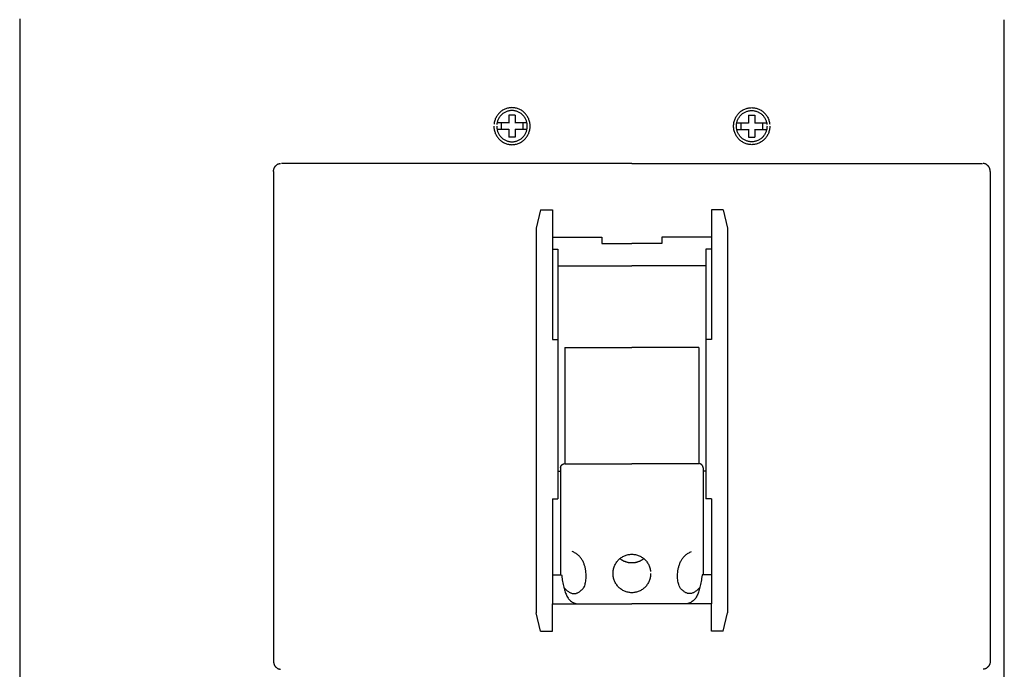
# Model space of a CAD drawing. Header units: centimetres. Extents: x -4250 to -484, y 169 to 6592.
# Tile 123 of 178: x -1181 to -1162, y 4556 to 4568. Entities that reach past the tile are written whole.
import ezdxf

# ---------------------------------------------------------------- set-up
doc = ezdxf.new("R2010")
doc.units = ezdxf.units.CM
doc.layers.add('1', color=7, linetype='Continuous')

# ---------------------------------------------------------------- blocks, each defined once
blk = doc.blocks.new('265957_199770274')
at = {"color": 254}
for p, q in [((0.001, 21.303), (0, 21.288)), ((0, 21.288), (0, 0)), ((18.5, 0), (18.5, 21.288))]:
    blk.add_line(p, q, dxfattribs=at)
at = {"color": 0}
for p, q in [((9.19, 19.495), (9.19, 19.347)), ((9.31, 19.495), (9.19, 19.495)), ((9.31, 19.495), (9.31, 19.347)), ((13.694, 19.495), (13.694, 19.347)), ((13.694, 19.495), (13.814, 19.495)), ((13.814, 19.495), (13.814, 19.347)), ((9.19, 19.349), (8.969, 19.349)), ((9.047, 19.349), (9.047, 19.226)), ((9.531, 19.349), (9.31, 19.349)), ((9.453, 19.349), (9.453, 19.226)), ((13.473, 19.349), (13.694, 19.349)), ((13.551, 19.349), (13.551, 19.226)), ((13.814, 19.349), (14.035, 19.349)), ((13.957, 19.349), (13.957, 19.226)), ((9.19, 19.226), (8.969, 19.226)), ((9.19, 19.229), (9.19, 19.08)), ((9.31, 19.08), (9.19, 19.08)), ((9.31, 19.229), (9.31, 19.08)), ((9.526, 19.226), (9.31, 19.226)), ((13.478, 19.226), (13.694, 19.226)), ((13.694, 19.229), (13.694, 19.08)), ((13.694, 19.08), (13.814, 19.08)), ((13.814, 19.229), (13.814, 19.08)), ((13.814, 19.226), (14.035, 19.226)), ((11.502, 18.588), (4.916, 18.588)), ((11.502, 18.588), (18.088, 18.588)), ((4.77, 18.439), (4.77, 9.234)), ((18.234, 18.439), (18.234, 9.234)), ((9.784, 17.713), (9.703, 17.37)), ((9.784, 17.713), (10.009, 17.713)), ((10.009, 17.713), (10.009, 17.202)), ((12.996, 17.713), (12.996, 17.202)), ((13.219, 17.713), (12.996, 17.713)), ((13.219, 17.713), (13.301, 17.37)), ((9.703, 17.37), (9.703, 10.144)), ((13.301, 17.37), (13.301, 10.144)), ((10.009, 17.202), (10.009, 16.979)), ((10.009, 17.202), (10.939, 17.202)), ((10.939, 17.202), (10.939, 17.085)), ((10.939, 17.085), (11.502, 17.085)), ((12.065, 17.085), (11.502, 17.085)), ((12.065, 17.202), (12.065, 17.085)), ((12.996, 17.202), (12.065, 17.202)), ((12.996, 17.202), (12.996, 16.979)), ((10.009, 16.979), (10.009, 15.281)), ((10.009, 16.979), (10.112, 16.979)), ((10.112, 16.979), (10.112, 12.285)), ((12.892, 16.979), (12.892, 12.285)), ((12.996, 16.979), (12.892, 16.979)), ((12.996, 16.979), (12.996, 15.281)), ((10.112, 16.662), (11.502, 16.662)), ((12.892, 16.662), (11.502, 16.662)), ((10.009, 15.281), (10.112, 15.281)), ((12.996, 15.281), (12.892, 15.281)), ((10.241, 15.131), (10.241, 12.946)), ((10.241, 15.131), (11.502, 15.131)), ((12.763, 15.131), (11.502, 15.131)), ((12.763, 15.131), (12.763, 12.946)), ((10.112, 12.805), (10.163, 12.805)), ((10.163, 12.866), (10.163, 10.858)), ((10.241, 12.946), (11.502, 12.946)), ((12.763, 12.946), (11.502, 12.946)), ((12.841, 12.866), (12.841, 10.858)), ((12.892, 12.805), (12.841, 12.805)), ((10.009, 12.285), (10.009, 10.311)), ((10.009, 12.285), (10.112, 12.285)), ((12.996, 12.285), (12.892, 12.285)), ((12.996, 12.285), (12.996, 10.311)), ((10.009, 10.858), (10.181, 10.858)), ((12.996, 10.858), (12.823, 10.858)), ((10.009, 9.8), (10.009, 10.311)), ((10.009, 10.311), (11.502, 10.311)), ((12.996, 10.311), (11.502, 10.311)), ((12.996, 9.8), (12.996, 10.311)), ((9.784, 9.8), (9.703, 10.144)), ((13.219, 9.8), (13.301, 10.144)), ((9.784, 9.8), (10.009, 9.8)), ((13.219, 9.8), (12.996, 9.8))]:
    blk.add_line(p, q, dxfattribs=at)
for points, knots in [([(8.91, 19.288), (8.91, 19.276), (8.911, 19.252), (8.916, 19.218), (8.925, 19.184), (8.936, 19.152), (8.951, 19.122), (8.968, 19.093), (8.987, 19.066), (9.009, 19.041), (9.034, 19.019), (9.06, 18.999), (9.088, 18.982), (9.118, 18.967), (9.149, 18.955), (9.182, 18.946), (9.215, 18.941), (9.25, 18.939), (9.285, 18.941), (9.318, 18.946), (9.351, 18.955), (9.383, 18.967), (9.412, 18.982), (9.44, 18.999), (9.467, 19.019), (9.491, 19.041), (9.513, 19.066), (9.532, 19.093), (9.549, 19.122), (9.564, 19.152), (9.575, 19.184), (9.584, 19.218), (9.589, 19.252), (9.59, 19.288), (9.589, 19.323), (9.584, 19.358), (9.575, 19.391), (9.564, 19.423), (9.549, 19.454), (9.532, 19.482), (9.513, 19.509), (9.491, 19.534), (9.467, 19.557), (9.44, 19.577), (9.412, 19.594), (9.382, 19.609), (9.351, 19.621), (9.318, 19.629), (9.285, 19.634), (9.25, 19.636), (9.215, 19.634), (9.182, 19.629), (9.149, 19.62), (9.118, 19.609), (9.088, 19.594), (9.06, 19.577), (9.033, 19.556), (9.009, 19.534), (8.987, 19.509), (8.968, 19.482), (8.951, 19.454), (8.936, 19.423), (8.925, 19.391), (8.916, 19.358), (8.913, 19.335), (8.912, 19.323)], [0, 0, 0, 0, 0.0031262, 0.006197, 0.0092183, 0.0122149, 0.0151854, 0.0181374, 0.0210791, 0.0240143, 0.0269494, 0.0298912, 0.0328431, 0.0358136, 0.0388103, 0.0418354, 0.0449061, 0.0480324, 0.0511743, 0.0542451, 0.0572778, 0.0602671, 0.0632411, 0.0661931, 0.069138, 0.0720644, 0.0750074, 0.0779468, 0.0808988, 0.0838642, 0.0868635, 0.0898828, 0.0929536, 0.0960794, 0.099221, 0.1022918, 0.1053225, 0.1083145, 0.1112834, 0.1142354, 0.1171779, 0.1201181, 0.1230524, 0.1259973, 0.1289513, 0.1319203, 0.1349122, 0.137943, 0.1410138, 0.1441553, 0.1472811, 0.1503519, 0.1533751, 0.1563744, 0.1593398, 0.1622938, 0.1652355, 0.1681786, 0.1711108, 0.1740557, 0.1770077, 0.1799817, 0.182971, 0.1860037, 0.1890745, 0.1890745, 0.1890745, 0.1890745]), ([(14.094, 19.288), (14.094, 19.276), (14.093, 19.252), (14.088, 19.218), (14.079, 19.184), (14.068, 19.152), (14.054, 19.122), (14.036, 19.093), (14.017, 19.066), (13.995, 19.041), (13.971, 19.019), (13.944, 18.999), (13.916, 18.982), (13.887, 18.967), (13.855, 18.955), (13.822, 18.946), (13.789, 18.941), (13.754, 18.939), (13.719, 18.941), (13.685, 18.946), (13.653, 18.955), (13.621, 18.967), (13.592, 18.982), (13.564, 18.999), (13.538, 19.019), (13.513, 19.041), (13.491, 19.066), (13.472, 19.093), (13.455, 19.122), (13.44, 19.152), (13.429, 19.184), (13.42, 19.218), (13.415, 19.252), (13.413, 19.288), (13.415, 19.323), (13.42, 19.358), (13.429, 19.391), (13.44, 19.423), (13.455, 19.454), (13.472, 19.482), (13.491, 19.509), (13.513, 19.534), (13.537, 19.556), (13.564, 19.577), (13.592, 19.594), (13.622, 19.609), (13.653, 19.62), (13.686, 19.629), (13.719, 19.634), (13.754, 19.636), (13.789, 19.634), (13.822, 19.629), (13.855, 19.621), (13.886, 19.609), (13.916, 19.594), (13.944, 19.577), (13.971, 19.557), (13.995, 19.534), (14.017, 19.509), (14.036, 19.482), (14.054, 19.454), (14.068, 19.423), (14.079, 19.391), (14.088, 19.358), (14.091, 19.335), (14.092, 19.323)], [0, 0, 0, 0, 0.0031258, 0.0061966, 0.0092159, 0.0122153, 0.0151807, 0.0181326, 0.021072, 0.0240151, 0.0269444, 0.0298893, 0.0328412, 0.0358153, 0.0388045, 0.0418373, 0.0449158, 0.0480578, 0.051184, 0.0542548, 0.0572799, 0.0602765, 0.0632399, 0.0661919, 0.0691336, 0.0720688, 0.0750039, 0.0779456, 0.0808956, 0.0838661, 0.0868614, 0.0898827, 0.0929534, 0.0960797, 0.0992216, 0.1022924, 0.1053251, 0.108313, 0.111287, 0.114237, 0.1171819, 0.1201141, 0.1230572, 0.1259989, 0.1289529, 0.1319112, 0.1349105, 0.1379337, 0.1410045, 0.1441303, 0.1472718, 0.1503504, 0.1533812, 0.1563731, 0.1593421, 0.1622961, 0.165241, 0.1681782, 0.1711184, 0.1740609, 0.1770129, 0.1799818, 0.1829738, 0.1860045, 0.1890753, 0.1890753, 0.1890753, 0.1890753]), ([(8.962, 19.288), (8.963, 19.278), (8.963, 19.258), (8.968, 19.228), (8.975, 19.2), (8.984, 19.173), (8.997, 19.147), (9.011, 19.123), (9.028, 19.1), (9.046, 19.079), (9.067, 19.06), (9.089, 19.043), (9.113, 19.029), (9.138, 19.016), (9.164, 19.006), (9.192, 18.999), (9.221, 18.994), (9.25, 18.993), (9.279, 18.994), (9.308, 18.999), (9.336, 19.006), (9.362, 19.016), (9.387, 19.029), (9.411, 19.043), (9.433, 19.06), (9.454, 19.079), (9.472, 19.1), (9.489, 19.123), (9.503, 19.147), (9.516, 19.173), (9.525, 19.2), (9.532, 19.228), (9.537, 19.258), (9.538, 19.288), (9.537, 19.318), (9.532, 19.347), (9.525, 19.375), (9.516, 19.402), (9.504, 19.428), (9.489, 19.452), (9.472, 19.475), (9.454, 19.496), (9.433, 19.515), (9.411, 19.532), (9.387, 19.547), (9.362, 19.559), (9.336, 19.569), (9.308, 19.576), (9.279, 19.581), (9.25, 19.582), (9.221, 19.581), (9.192, 19.576), (9.164, 19.569), (9.138, 19.559), (9.113, 19.547), (9.089, 19.532), (9.067, 19.515), (9.046, 19.496), (9.028, 19.475), (9.011, 19.452), (8.997, 19.428), (8.984, 19.402), (8.975, 19.375), (8.968, 19.347), (8.965, 19.328), (8.964, 19.318)], [0, 0, 0, 0, 0.0026414, 0.0052422, 0.0078004, 0.0103349, 0.0128458, 0.0153454, 0.0178344, 0.020318, 0.0228016, 0.0252906, 0.0277901, 0.0303011, 0.0328356, 0.0353937, 0.0379946, 0.0406399, 0.0433009, 0.0459018, 0.0484676, 0.0509947, 0.0535127, 0.0560089, 0.058501, 0.0609788, 0.0634703, 0.065957, 0.0684586, 0.0709661, 0.0735019, 0.0760591, 0.07866, 0.081301, 0.0839616, 0.0865624, 0.0891273, 0.0916557, 0.0941703, 0.0966686, 0.0991583, 0.1016441, 0.1041298, 0.1066219, 0.1091202, 0.1116348, 0.1141632, 0.116728, 0.1193289, 0.1219895, 0.1246345, 0.1272353, 0.1297925, 0.1323283, 0.1348358, 0.1373374, 0.1398264, 0.142318, 0.1447957, 0.1472879, 0.1497841, 0.1523021, 0.1548292, 0.157395, 0.1599958, 0.1599958, 0.1599958, 0.1599958]), ([(14.042, 19.288), (14.041, 19.278), (14.041, 19.258), (14.036, 19.228), (14.029, 19.2), (14.02, 19.173), (14.007, 19.147), (13.993, 19.123), (13.976, 19.1), (13.958, 19.079), (13.937, 19.06), (13.915, 19.043), (13.891, 19.029), (13.866, 19.016), (13.84, 19.006), (13.812, 18.999), (13.783, 18.994), (13.754, 18.993), (13.725, 18.994), (13.696, 18.999), (13.668, 19.006), (13.642, 19.016), (13.617, 19.029), (13.593, 19.043), (13.571, 19.06), (13.55, 19.079), (13.532, 19.1), (13.515, 19.123), (13.501, 19.147), (13.488, 19.173), (13.479, 19.2), (13.472, 19.228), (13.467, 19.258), (13.466, 19.288), (13.467, 19.318), (13.472, 19.347), (13.479, 19.375), (13.488, 19.402), (13.501, 19.428), (13.515, 19.452), (13.532, 19.475), (13.55, 19.496), (13.571, 19.515), (13.593, 19.532), (13.617, 19.547), (13.642, 19.559), (13.668, 19.569), (13.696, 19.576), (13.725, 19.581), (13.754, 19.582), (13.783, 19.581), (13.812, 19.576), (13.84, 19.569), (13.866, 19.559), (13.891, 19.547), (13.915, 19.532), (13.937, 19.515), (13.958, 19.496), (13.976, 19.475), (13.993, 19.452), (14.007, 19.428), (14.019, 19.402), (14.029, 19.375), (14.036, 19.347), (14.039, 19.328), (14.04, 19.318)], [0, 0, 0, 0, 0.002641, 0.0052418, 0.007799, 0.0103349, 0.0128424, 0.015344, 0.0178306, 0.0203221, 0.0227999, 0.025292, 0.0277883, 0.0303063, 0.0328334, 0.0353992, 0.038, 0.0406611, 0.0433064, 0.0459072, 0.0484654, 0.0509999, 0.0535108, 0.0560104, 0.0584994, 0.060983, 0.0634666, 0.0659555, 0.0684551, 0.0709661, 0.0735005, 0.0760587, 0.0786596, 0.081301, 0.083962, 0.0865628, 0.0891286, 0.0916557, 0.0941737, 0.09667, 0.0991621, 0.1016399, 0.1041314, 0.1066204, 0.109122, 0.1116295, 0.1141653, 0.1167225, 0.1193234, 0.1219683, 0.1246289, 0.1272298, 0.1297946, 0.132323, 0.1348376, 0.1373359, 0.139828, 0.1423138, 0.1447995, 0.1472893, 0.1497875, 0.1523021, 0.1548306, 0.1573954, 0.1599962, 0.1599962, 0.1599962, 0.1599962]), ([(4.77, 18.439), (4.77, 18.444), (4.77, 18.454), (4.772, 18.469), (4.776, 18.483), (4.781, 18.497), (4.787, 18.51), (4.795, 18.523), (4.803, 18.534), (4.812, 18.545), (4.823, 18.555), (4.834, 18.563), (4.846, 18.571), (4.859, 18.577), (4.873, 18.582), (4.887, 18.586), (4.896, 18.587), (4.901, 18.588)], [0, 0, 0, 0, 0.00135618, 0.00268249, 0.00398784, 0.00527442, 0.00655984, 0.00782651, 0.00909502, 0.01035483, 0.0116284, 0.01289455, 0.01416664, 0.01543985, 0.01673285, 0.01803242, 0.01935873, 0.01935873, 0.01935873, 0.01935873]), ([(18.234, 18.439), (18.234, 18.444), (18.234, 18.454), (18.232, 18.469), (18.228, 18.483), (18.223, 18.497), (18.217, 18.51), (18.21, 18.523), (18.201, 18.534), (18.192, 18.545), (18.181, 18.555), (18.17, 18.563), (18.158, 18.571), (18.145, 18.577), (18.132, 18.582), (18.117, 18.586), (18.108, 18.587), (18.103, 18.588)], [0, 0, 0, 0, 0.00135579, 0.0026821, 0.0039855, 0.00527344, 0.00655376, 0.00782249, 0.00908864, 0.01035641, 0.01162418, 0.01289033, 0.01415906, 0.01543938, 0.01672869, 0.01803208, 0.01935839, 0.01935839, 0.01935839, 0.01935839]), ([(10.163, 12.866), (10.163, 12.869), (10.163, 12.874), (10.165, 12.882), (10.167, 12.89), (10.169, 12.897), (10.172, 12.904), (10.176, 12.911), (10.181, 12.917), (10.186, 12.923), (10.191, 12.928), (10.198, 12.933), (10.204, 12.937), (10.211, 12.94), (10.218, 12.943), (10.225, 12.945), (10.231, 12.945), (10.233, 12.946)], [0, 0, 0, 0, 0.00072177, 0.00142668, 0.00212283, 0.00280901, 0.00349574, 0.00417228, 0.00485024, 0.00551629, 0.00619903, 0.00687148, 0.00755343, 0.00822965, 0.00892222, 0.00961259, 0.0103175, 0.0103175, 0.0103175, 0.0103175]), ([(12.841, 12.866), (12.841, 12.869), (12.841, 12.874), (12.839, 12.882), (12.838, 12.89), (12.835, 12.897), (12.832, 12.904), (12.828, 12.911), (12.823, 12.917), (12.818, 12.923), (12.813, 12.928), (12.807, 12.933), (12.8, 12.937), (12.793, 12.94), (12.786, 12.943), (12.779, 12.945), (12.773, 12.945), (12.771, 12.946)], [0, 0, 0, 0, 0.00072134, 0.00142625, 0.00212044, 0.00280933, 0.00349266, 0.00417125, 0.00484686, 0.00552093, 0.006195, 0.0068706, 0.0075492, 0.00823253, 0.00892141, 0.0096156, 0.01032051, 0.01032051, 0.01032051, 0.01032051]), ([(10.225, 10.62), (10.233, 10.611), (10.25, 10.594), (10.276, 10.571), (10.3, 10.552), (10.324, 10.536), (10.346, 10.523), (10.368, 10.514), (10.39, 10.508), (10.411, 10.505), (10.433, 10.506), (10.454, 10.51), (10.475, 10.518), (10.496, 10.528), (10.518, 10.542), (10.54, 10.559), (10.563, 10.58), (10.585, 10.6), (10.604, 10.625), (10.617, 10.657), (10.628, 10.696), (10.637, 10.741), (10.643, 10.792), (10.644, 10.847), (10.641, 10.904), (10.633, 10.963), (10.619, 11.022), (10.599, 11.079), (10.572, 11.134), (10.537, 11.185), (10.494, 11.23), (10.442, 11.269), (10.402, 11.287), (10.381, 11.296)], [0, 0, 0, 0, 0.0033386, 0.0063822, 0.0091598, 0.0116887, 0.0140016, 0.0161328, 0.0181287, 0.0200356, 0.0219231, 0.0238303, 0.0258249, 0.0279396, 0.0302349, 0.0327215, 0.0354353, 0.0383841, 0.0407551, 0.0437622, 0.0473636, 0.0514666, 0.0559912, 0.0608358, 0.0659175, 0.0711467, 0.0764751, 0.0818364, 0.087226, 0.0926462, 0.0981615, 0.1038792, 0.1099528, 0.1099528, 0.1099528, 0.1099528]), ([(12.779, 10.62), (12.771, 10.611), (12.754, 10.594), (12.728, 10.571), (12.704, 10.552), (12.68, 10.536), (12.658, 10.523), (12.636, 10.514), (12.614, 10.508), (12.593, 10.505), (12.571, 10.506), (12.55, 10.51), (12.529, 10.518), (12.508, 10.528), (12.486, 10.542), (12.464, 10.559), (12.441, 10.58), (12.419, 10.6), (12.4, 10.626), (12.387, 10.657), (12.376, 10.696), (12.367, 10.741), (12.362, 10.792), (12.36, 10.847), (12.363, 10.904), (12.371, 10.963), (12.385, 11.022), (12.405, 11.079), (12.432, 11.134), (12.467, 11.185), (12.51, 11.23), (12.562, 11.269), (12.602, 11.287), (12.623, 11.296)], [0, 0, 0, 0, 0.0033301, 0.0063767, 0.0091512, 0.0116834, 0.0139893, 0.0161241, 0.01812, 0.0200348, 0.0219105, 0.0238215, 0.0258161, 0.0279415, 0.0302301, 0.032723, 0.0354367, 0.038397, 0.040761, 0.0437681, 0.0473671, 0.0514709, 0.0559947, 0.0608394, 0.0659215, 0.0711496, 0.0764808, 0.081842, 0.0872334, 0.0926468, 0.0981676, 0.1038789, 0.1099525, 0.1099525, 0.1099525, 0.1099525]), ([(11.855, 10.884), (11.855, 10.872), (11.854, 10.848), (11.849, 10.812), (11.84, 10.777), (11.828, 10.744), (11.813, 10.712), (11.795, 10.682), (11.775, 10.654), (11.752, 10.628), (11.727, 10.605), (11.7, 10.584), (11.671, 10.566), (11.64, 10.551), (11.607, 10.539), (11.573, 10.53), (11.538, 10.524), (11.502, 10.522), (11.466, 10.524), (11.431, 10.53), (11.397, 10.539), (11.364, 10.551), (11.334, 10.566), (11.304, 10.584), (11.277, 10.605), (11.252, 10.628), (11.229, 10.654), (11.209, 10.682), (11.191, 10.712), (11.176, 10.744), (11.164, 10.777), (11.155, 10.812), (11.15, 10.848), (11.148, 10.884), (11.15, 10.921), (11.155, 10.957), (11.164, 10.992), (11.176, 11.025), (11.191, 11.057), (11.209, 11.087), (11.229, 11.114), (11.252, 11.14), (11.277, 11.164), (11.304, 11.184), (11.333, 11.203), (11.364, 11.218), (11.397, 11.23), (11.431, 11.239), (11.466, 11.244), (11.502, 11.246), (11.538, 11.244), (11.573, 11.239), (11.607, 11.23), (11.64, 11.218), (11.671, 11.203), (11.7, 11.184), (11.727, 11.164), (11.752, 11.14), (11.775, 11.115), (11.795, 11.087), (11.813, 11.057), (11.828, 11.025), (11.84, 10.992), (11.849, 10.957), (11.852, 10.933), (11.854, 10.921)], [0, 0, 0, 0, 0.0032481, 0.0064458, 0.0095922, 0.0127072, 0.015787, 0.0188592, 0.0219143, 0.0249744, 0.0280179, 0.0310754, 0.0341387, 0.0372308, 0.0403357, 0.0434831, 0.0466769, 0.0499372, 0.0531857, 0.0563834, 0.0595307, 0.0626431, 0.065728, 0.0687981, 0.0718556, 0.0749078, 0.07796, 0.0810175, 0.0840876, 0.0871725, 0.0902849, 0.0934322, 0.0966299, 0.0998784, 0.1031387, 0.1063325, 0.1094799, 0.1125848, 0.1156768, 0.1187402, 0.1217977, 0.1248412, 0.1279013, 0.1309564, 0.1340286, 0.1371084, 0.1402234, 0.1433698, 0.1465675, 0.1498156, 0.1530755, 0.1562693, 0.1594156, 0.1625233, 0.1656102, 0.1686756, 0.1717308, 0.1747822, 0.1778336, 0.1808887, 0.1839541, 0.187041, 0.1901487, 0.193295, 0.1964888, 0.1964888, 0.1964888, 0.1964888]), ([(11.726, 11.164), (11.722, 11.161), (11.714, 11.154), (11.702, 11.145), (11.69, 11.137), (11.677, 11.129), (11.664, 11.122), (11.651, 11.115), (11.637, 11.109), (11.623, 11.104), (11.609, 11.099), (11.594, 11.094), (11.579, 11.091), (11.564, 11.087), (11.549, 11.085), (11.534, 11.083), (11.518, 11.082), (11.502, 11.082), (11.486, 11.082), (11.471, 11.083), (11.455, 11.085), (11.44, 11.087), (11.425, 11.091), (11.41, 11.094), (11.395, 11.099), (11.381, 11.104), (11.367, 11.109), (11.353, 11.115), (11.34, 11.122), (11.327, 11.129), (11.314, 11.137), (11.302, 11.145), (11.294, 11.151), (11.29, 11.154)], [0, 0, 0, 0, 0.00132388, 0.0026548, 0.00398478, 0.00532302, 0.00666186, 0.00800354, 0.0093487, 0.01070635, 0.01205718, 0.0134238, 0.01479022, 0.01617616, 0.01756204, 0.01896461, 0.02037722, 0.02180679, 0.02323243, 0.02464504, 0.0260437, 0.02743736, 0.02881559, 0.03018966, 0.03155628, 0.03291457, 0.03426123, 0.03560999, 0.03695168, 0.03829398, 0.03962546, 0.04096202, 0.04229294, 0.04229294, 0.04229294, 0.04229294]), ([(10.181, 10.858), (10.184, 10.837), (10.19, 10.796), (10.2, 10.737), (10.211, 10.681), (10.222, 10.629), (10.235, 10.58), (10.249, 10.535), (10.265, 10.494), (10.282, 10.456), (10.303, 10.423), (10.325, 10.393), (10.351, 10.368), (10.38, 10.347), (10.413, 10.331), (10.45, 10.32), (10.476, 10.316), (10.489, 10.314)], [0, 0, 0, 0, 0.00558969, 0.01089132, 0.01589698, 0.0206165, 0.02504191, 0.02919298, 0.03307801, 0.03672098, 0.04015096, 0.043422, 0.04659991, 0.0497617, 0.05300166, 0.05640717, 0.06008158, 0.06008158, 0.06008158, 0.06008158]), ([(12.823, 10.858), (12.82, 10.837), (12.814, 10.796), (12.804, 10.737), (12.793, 10.681), (12.782, 10.629), (12.769, 10.58), (12.755, 10.535), (12.74, 10.494), (12.722, 10.456), (12.702, 10.423), (12.679, 10.394), (12.653, 10.368), (12.623, 10.348), (12.591, 10.331), (12.554, 10.32), (12.528, 10.316), (12.514, 10.314)], [0, 0, 0, 0, 0.00558784, 0.01088947, 0.01589513, 0.02061637, 0.02503975, 0.02919203, 0.03307705, 0.03672524, 0.04014895, 0.0434274, 0.04660244, 0.04977394, 0.05301035, 0.05642337, 0.06009778, 0.06009778, 0.06009778, 0.06009778]), ([(4.77, 9.234), (4.77, 9.228), (4.77, 9.218), (4.772, 9.203), (4.776, 9.189), (4.781, 9.175), (4.787, 9.162), (4.794, 9.15), (4.803, 9.138), (4.812, 9.127), (4.823, 9.118), (4.834, 9.109), (4.846, 9.102), (4.859, 9.095), (4.873, 9.09), (4.887, 9.086), (4.896, 9.085), (4.901, 9.085)], [0, 0, 0, 0, 0.00134439, 0.0026707, 0.00397223, 0.00526251, 0.00654085, 0.00781089, 0.00907939, 0.01034504, 0.01161069, 0.0128792, 0.01414924, 0.01542757, 0.01671786, 0.01801939, 0.0193457, 0.0193457, 0.0193457, 0.0193457]), ([(18.234, 9.234), (18.234, 9.228), (18.234, 9.218), (18.232, 9.203), (18.228, 9.189), (18.223, 9.175), (18.217, 9.162), (18.21, 9.15), (18.201, 9.138), (18.192, 9.128), (18.181, 9.118), (18.17, 9.109), (18.158, 9.102), (18.145, 9.095), (18.132, 9.09), (18.117, 9.086), (18.108, 9.085), (18.103, 9.085)], [0, 0, 0, 0, 0.001344, 0.00267031, 0.00396988, 0.00526152, 0.00653473, 0.00780681, 0.00907297, 0.01034654, 0.01160635, 0.01287485, 0.01414153, 0.01542695, 0.01671353, 0.01801888, 0.01934519, 0.01934519, 0.01934519, 0.01934519])]:
    blk.add_open_spline(points, degree=3, knots=knots, dxfattribs=at)
at = {"flags": 1}
for tag, p in [('BD', (20.093, 12.242)), ('NK', (20.093, 10.25)), ('TYP', (20.093, 8.65)), ('PO', (20.093, 7.112))]:
    blk.add_attdef(tag, p, '', height=1, dxfattribs=at)

msp = doc.modelspace()

# ---------------------------------------------------------------- block references
at = {"layer": '1'}
msp.add_blockref('265957_199770274', (-1180.7811, 4547.0556), dxfattribs=at)

doc.saveas('drawing.dxf')
